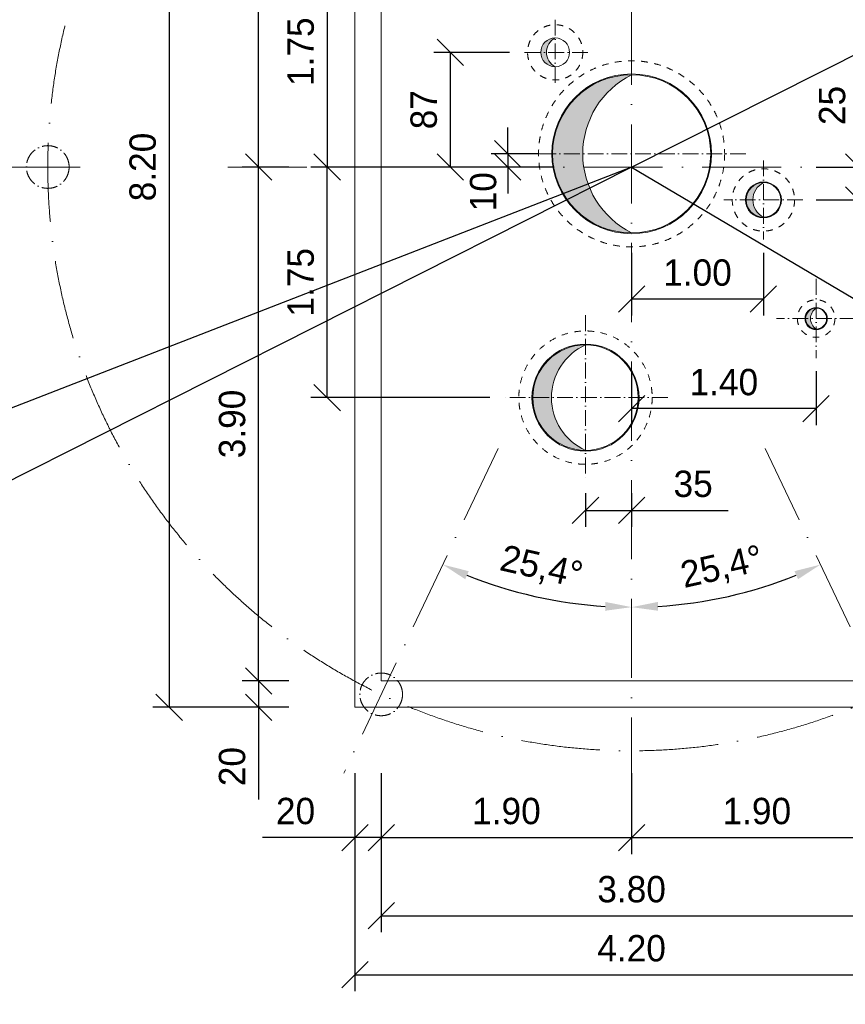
# Model space of a CAD drawing. Header units: millimetres. Extents: x -3395 to 5934498, y -177084 to 63013.
# Tile 31 of 121: x 185495 to 191760, y -90204 to -82733. Entities that reach past the tile are written whole.
import ezdxf

# ---------------------------------------------------------------- set-up
doc = ezdxf.new("R2010")
doc.units = ezdxf.units.MM
doc.linetypes.add('ACAD_ISO10W100', pattern=[18, 12, -3, 0, -3])
doc.linetypes.add('JIS_02_1.0', pattern=[2, 1, -1])
doc.layers.add('Bemaßung', color=7, linetype='Continuous', lineweight=9)
doc.dimstyles.new('DIN', dxfattribs={"dimtxt": 2.5, "dimasz": 2.5, "dimexe": 1.25, "dimexo": 0.625, "dimtad": 1, "dimtih": 1, "dimdec": 4, "dimdsep": 46, "dimlunit": 6, "dimtxsty": 'Standard', "dimcen": 2.5, "dimadec": 0, "dimazin": 0, "dimtfac": 1, "dimtdec": 4, "dimtmove": 0, "dimatfit": 3, "dimfxl": 0, "dimtvp": 1, "dimtolj": 1, "dimtzin": 0, "dimarcsym": 0})

# ---------------------------------------------------------------- blocks, each defined once
blk = doc.blocks.new('*D201')
at = {"layer": 'Bemaßung', "color": 0, "lineweight": -2, "transparency": 16777216}
for p, q in [((190138.4, -83850.8), (195430, -86982.9)), ((198141.5, -88587.9), (196634.8, -87696.1))]:
    blk.add_line(p, q, dxfattribs=at)
at = {"layer": 'Bemaßung', "color": 0, "transparency": 16777216}
blk.add_solid([(198158.5, -88559.2), (198124.5, -88616.6), (198313.6, -88689.8)], dxfattribs=at)
at = {"layer": 'DEFPOINTS', "color": 0, "transparency": 16777216}
for p in [(190138.4, -83850.8), (198313.6, -88689.8)]:
    blk.add_point(p, dxfattribs=at)
at = {"layer": 'Bemaßung', "color": 0, "transparency": 16777216, "insert": (196032.4, -87339.5), "char_height": 200, "attachment_point": 5, "rotation": 329.37815}
blk.add_mtext('\\A1;R=9,50m', dxfattribs=at)
blk = doc.blocks.new('_Oblique')
at = {"color": 0, "linetype": 'ByBlock', "lineweight": -2}
blk.add_line((-0.5, -0.5), (0.5, 0.5), dxfattribs=at)
blk = doc.blocks.new('*D202')
at = {"layer": 'Bemaßung', "color": 0, "lineweight": -2, "transparency": 16777216}
for p, q in [((193915.7, -81946.9), (193568.2, -82122)), ((190138.4, -83850.8), (192288.3, -82767.2))]:
    blk.add_line(p, q, dxfattribs=at)
at = {"layer": 'Bemaßung', "color": 0, "transparency": 16777216}
blk.add_solid([(193900.7, -81917.1), (193930.7, -81976.6), (194094.3, -81856.9)], dxfattribs=at)
at = {"layer": 'DEFPOINTS', "color": 0, "transparency": 16777216}
for p in [(194094.3, -81856.9), (190138.4, -83850.8)]:
    blk.add_point(p, dxfattribs=at)
at = {"layer": 'Bemaßung', "color": 0, "transparency": 16777216, "insert": (192928.3, -82444.6), "char_height": 200, "attachment_point": 5, "rotation": 26.74996}
blk.add_mtext('\\A1;R=4,43m', dxfattribs=at)
blk = doc.blocks.new('*D203')
at = {"layer": 'Bemaßung', "color": 0, "lineweight": -2, "transparency": 16777216}
for p, q in [((190138.4, -83850.8), (179471.8, -87995.1)), ((176413, -89183.5), (177825, -88634.9))]:
    blk.add_line(p, q, dxfattribs=at)
at = {"layer": 'Bemaßung', "color": 0, "transparency": 16777216}
blk.add_solid([(176400.9, -89152.5), (176425.1, -89214.6), (176226.6, -89256)], dxfattribs=at)
at = {"layer": 'DEFPOINTS', "color": 0, "transparency": 16777216}
for p in [(190138.4, -83850.8), (176226.6, -89256)]:
    blk.add_point(p, dxfattribs=at)
at = {"layer": 'Bemaßung', "color": 0, "transparency": 16777216, "insert": (178648.4, -88315), "char_height": 200, "attachment_point": 5, "rotation": 21.23267}
blk.add_mtext('\\A1;R=14,92 m', dxfattribs=at)
blk = doc.blocks.new('*D204')
at = {"layer": 'Bemaßung', "color": 0, "lineweight": -2, "transparency": 16777216}
for p, q in [((190138.4, -83850.8), (178887.6, -89528.4)), ((176635.3, -90664.9), (177310.4, -90324.3))]:
    blk.add_line(p, q, dxfattribs=at)
at = {"layer": 'Bemaßung', "color": 0, "transparency": 16777216}
blk.add_solid([(176620.3, -90635.2), (176650.4, -90694.7), (176456.8, -90755)], dxfattribs=at)
at = {"layer": 'DEFPOINTS', "color": 0, "transparency": 16777216}
for p in [(190138.4, -83850.8), (176456.8, -90755)]:
    blk.add_point(p, dxfattribs=at)
at = {"layer": 'Bemaßung', "color": 0, "transparency": 16777216, "insert": (178099, -89926.3), "char_height": 200, "attachment_point": 5, "rotation": 26.77714}
blk.add_mtext('\\A1;R=15,32 m', dxfattribs=at)
blk = doc.blocks.new('*D205')
at = {"layer": 'Bemaßung', "color": 0, "lineweight": -2, "transparency": 16777216}
blk.add_arc((190138.4, -83850.8), 8647.1, 91.32523, 103.67477, dxfattribs=at)
at = {"layer": 'Bemaßung', "color": 0, "transparency": 16777216}
for points in [[(189938.1, -75172.6), (189938.8, -75239.3), (190138.4, -75203.6)], [(188102.4, -75481.1), (188085.9, -75416.5), (187900.4, -75498.3)]]:
    blk.add_solid(points, dxfattribs=at)
at = {"layer": 'DEFPOINTS', "color": 0, "transparency": 16777216}
for p in [(190138.4, -66975.8), (187385.9, -73578.1), (189384.8, -75236.6), (188101.1, -76247.3), (190138.4, -100725.8)]:
    blk.add_point(p, dxfattribs=at)
at = {"layer": 'Bemaßung', "color": 0, "transparency": 16777216, "insert": (188983.6, -75079.3), "char_height": 200, "attachment_point": 5, "rotation": 7.5}
blk.add_mtext('\\A1;15°', dxfattribs=at)
blk = doc.blocks.new('*D206')
at = {"layer": 'Bemaßung', "color": 0, "lineweight": -2, "transparency": 16777216}
blk.add_arc((190138.4, -83850.8), 8647.1, 76.32523, 88.67477, dxfattribs=at)
at = {"layer": 'Bemaßung', "color": 0, "transparency": 16777216}
for points in [[(190338, -75239.3), (190338.8, -75172.6), (190138.4, -75203.6)], [(192191, -75416.5), (192174.4, -75481.1), (192376.5, -75498.3)]]:
    blk.add_solid(points, dxfattribs=at)
at = {"layer": 'DEFPOINTS', "color": 0, "transparency": 16777216}
for p in [(190138.4, -66975.8), (192891, -73578.1), (191640, -75335), (192175.8, -76247.3), (190138.4, -100725.8)]:
    blk.add_point(p, dxfattribs=at)
at = {"layer": 'Bemaßung', "color": 0, "transparency": 16777216, "insert": (191293.2, -75079.3), "char_height": 200, "attachment_point": 5, "rotation": 352.5}
blk.add_mtext('\\A1;15°', dxfattribs=at)
blk = doc.blocks.new('*D208')
at = {"layer": 'Bemaßung', "color": 0, "lineweight": -2, "transparency": 16777216}
blk.add_arc((190138.4, -83850.8), 5375.6, 92.1318, 113.2682, dxfattribs=at)
at = {"layer": 'Bemaßung', "color": 0, "transparency": 16777216}
for points in [[(189937.8, -78445.5), (189939.1, -78512.2), (190138.4, -78475.2)], [(188028.6, -78942.7), (188001.1, -78882), (187832.6, -78994.8)]]:
    blk.add_solid(points, dxfattribs=at)
at = {"layer": 'DEFPOINTS', "color": 0, "transparency": 16777216}
for p in [(190138.4, -66975.8), (189347, -78533.7), (187751.4, -78823.7), (189124.7, -81715.8), (190138.4, -100725.8)]:
    blk.add_point(p, dxfattribs=at)
at = {"layer": 'Bemaßung', "color": 0, "transparency": 16777216, "insert": (188909, -78395.3), "char_height": 200, "attachment_point": 5, "rotation": 12.7}
blk.add_mtext('\\A1;25,4°', dxfattribs=at)
blk = doc.blocks.new('*D199')
at = {"layer": 'Bemaßung', "color": 0, "lineweight": -2, "transparency": 16777216}
blk.add_arc((190138.4, -83855.9), 5380.8, 66.72977, 87.87023, dxfattribs=at)
at = {"layer": 'Bemaßung', "color": 0, "transparency": 16777216}
for points in [[(190337.8, -78512.2), (190339, -78445.5), (190138.4, -78475.2)], [(192277.9, -78882.5), (192250.5, -78943.2), (192446.4, -78995.3)]]:
    blk.add_solid(points, dxfattribs=at)
at = {"layer": 'DEFPOINTS', "color": 0, "transparency": 16777216}
for p in [(190138.4, -66980.9), (191705.6, -78708.4), (192525.5, -78828.8), (191152.2, -81721), (190138.4, -100730.9)]:
    blk.add_point(p, dxfattribs=at)
at = {"layer": 'Bemaßung', "color": 0, "transparency": 16777216, "insert": (191369, -78395.4), "char_height": 200, "attachment_point": 5, "rotation": 347.3}
blk.add_mtext('\\A1;25,4°', dxfattribs=at)
blk = doc.blocks.new('*D209')
at = {"layer": 'Bemaßung', "color": 0, "lineweight": -2, "transparency": 16777216}
blk.add_arc((190138.4, -83850.8), 3339.8, 248.03156, 266.56844, dxfattribs=at)
at = {"layer": 'Bemaßung', "color": 0, "transparency": 16777216}
for points in [[(188875.6, -86978.7), (188902.4, -86917.6), (188705.9, -86867.8)], [(189939.5, -87151.3), (189937.5, -87218), (190138.4, -87190.6)]]:
    blk.add_solid(points, dxfattribs=at)
at = {"layer": 'DEFPOINTS', "color": 0, "transparency": 16777216}
for p in [(190138.4, -66975.8), (189124.7, -85985.8), (189165.7, -87045.8), (187751.4, -88877.9), (190138.4, -100725.8)]:
    blk.add_point(p, dxfattribs=at)
at = {"layer": 'Bemaßung', "color": 0, "transparency": 16777216, "insert": (189451.8, -86897.6), "char_height": 200, "attachment_point": 5, "rotation": 347.3}
blk.add_mtext('\\A1;25,4°', dxfattribs=at)
blk = doc.blocks.new('*D210')
at = {"layer": 'Bemaßung', "color": 0, "lineweight": -2, "transparency": 16777216}
blk.add_arc((190138.4, -83850.8), 3339.8, 273.43156, 291.96844, dxfattribs=at)
at = {"layer": 'Bemaßung', "color": 0, "transparency": 16777216}
for points in [[(191374.5, -86917.6), (191401.2, -86978.7), (191571, -86867.8)], [(190339.3, -87218), (190337.3, -87151.3), (190138.4, -87190.6)]]:
    blk.add_solid(points, dxfattribs=at)
at = {"layer": 'DEFPOINTS', "color": 0, "transparency": 16777216}
for p in [(190138.4, -66975.8), (191152.2, -85985.8), (190630.2, -87154.2), (192525.5, -88877.9), (190138.4, -100725.8)]:
    blk.add_point(p, dxfattribs=at)
at = {"layer": 'Bemaßung', "color": 0, "transparency": 16777216, "insert": (190825, -86897.6), "char_height": 200, "attachment_point": 5, "rotation": 12.7}
blk.add_mtext('\\A1;25,4°', dxfattribs=at)
blk = doc.blocks.new('*D234')
at = {"layer": 'Bemaßung', "color": 0, "lineweight": -2, "transparency": 16777216}
for p, q in [((187538.4, -83850.8), (187182.8, -83850.8)), ((187307.8, -87750.8), (187307.8, -83850.8)), ((187538.4, -87750.8), (187182.8, -87750.8))]:
    blk.add_line(p, q, dxfattribs=at)
at = {"layer": 'DEFPOINTS', "color": 0, "transparency": 16777216}
for p in [(187307.8, -83850.8), (188038.4, -83850.8), (188038.4, -87750.8)]:
    blk.add_point(p, dxfattribs=at)
at = {"layer": 'Bemaßung', "color": 0, "lineweight": -2, "transparency": 16777216, "xscale": 200, "yscale": 200, "zscale": 200}
for p, rotation in [((187307.8, -83850.8), 90), ((187307.8, -87750.8), 270)]:
    blk.add_blockref('_Oblique', p, dxfattribs=dict(at, rotation=rotation))
at = {"layer": 'Bemaßung', "color": 0, "transparency": 16777216, "insert": (187107.8, -85800.8), "char_height": 200, "attachment_point": 5, "rotation": 90}
blk.add_mtext('\\A1;3.90', dxfattribs=at)
blk = doc.blocks.new('*D235')
at = {"layer": 'Bemaßung', "color": 0, "lineweight": -2, "transparency": 16777216}
for p, q in [((187538.4, -79950.8), (187182.8, -79950.8)), ((187307.8, -83850.8), (187307.8, -79950.8)), ((187538.4, -83850.8), (187182.8, -83850.8))]:
    blk.add_line(p, q, dxfattribs=at)
at = {"layer": 'DEFPOINTS', "color": 0, "transparency": 16777216}
for p in [(187307.8, -79950.8), (188038.4, -79950.8), (188038.4, -83850.8)]:
    blk.add_point(p, dxfattribs=at)
at = {"layer": 'Bemaßung', "color": 0, "lineweight": -2, "transparency": 16777216, "xscale": 200, "yscale": 200, "zscale": 200}
for p, rotation in [((187307.8, -79950.8), 90), ((187307.8, -83850.8), 270)]:
    blk.add_blockref('_Oblique', p, dxfattribs=dict(at, rotation=rotation))
at = {"layer": 'Bemaßung', "color": 0, "transparency": 16777216, "insert": (187107.8, -81900.8), "char_height": 200, "attachment_point": 5, "rotation": 90}
blk.add_mtext('\\A1;3.90', dxfattribs=at)
blk = doc.blocks.new('*D236')
at = {"layer": 'Bemaßung', "color": 0, "lineweight": -2, "transparency": 16777216}
for p, q in [((187538.4, -87750.8), (187182.8, -87750.8)), ((187307.8, -87750.8), (187307.8, -87950.8)), ((187538.4, -87950.8), (187182.8, -87950.8)), ((187307.8, -87950.8), (187307.8, -88650.8))]:
    blk.add_line(p, q, dxfattribs=at)
at = {"layer": 'DEFPOINTS', "color": 0, "transparency": 16777216}
for p in [(187307.8, -87750.8), (188038.4, -87750.8), (188038.4, -87950.8)]:
    blk.add_point(p, dxfattribs=at)
at = {"layer": 'Bemaßung', "color": 0, "lineweight": -2, "transparency": 16777216, "xscale": 200, "yscale": 200, "zscale": 200}
for p, rotation in [((187307.8, -87750.8), 90), ((187307.8, -87950.8), 270)]:
    blk.add_blockref('_Oblique', p, dxfattribs=dict(at, rotation=rotation))
at = {"layer": 'Bemaßung', "color": 0, "transparency": 16777216, "insert": (187107.8, -88400.8), "char_height": 200, "attachment_point": 5, "rotation": 90}
blk.add_mtext('\\A1;20', dxfattribs=at)
blk = doc.blocks.new('*D238')
at = {"layer": 'Bemaßung', "color": 0, "lineweight": -2, "transparency": 16777216}
for p, q in [((187538.4, -79750.8), (186504.4, -79750.8)), ((186629.4, -79750.8), (186629.4, -87950.8)), ((187538.4, -87950.8), (186504.4, -87950.8))]:
    blk.add_line(p, q, dxfattribs=at)
at = {"layer": 'DEFPOINTS', "color": 0, "transparency": 16777216}
for p in [(188038.4, -79750.8), (186629.4, -87950.8), (188038.4, -87950.8)]:
    blk.add_point(p, dxfattribs=at)
at = {"layer": 'Bemaßung', "color": 0, "lineweight": -2, "transparency": 16777216, "xscale": 200, "yscale": 200, "zscale": 200}
for p, rotation in [((186629.4, -79750.8), 90), ((186629.4, -87950.8), 270)]:
    blk.add_blockref('_Oblique', p, dxfattribs=dict(at, rotation=rotation))
at = {"layer": 'Bemaßung', "color": 0, "transparency": 16777216, "insert": (186429.4, -83850.8), "char_height": 200, "attachment_point": 5, "rotation": 90}
blk.add_mtext('\\A1;8.20', dxfattribs=at)
blk = doc.blocks.new('*D239')
at = {"layer": 'Bemaßung', "color": 0, "lineweight": -2, "transparency": 16777216}
for p, q in [((188038.4, -88450.8), (188038.4, -90105)), ((192238.4, -88450.8), (192238.4, -90105)), ((188038.4, -89980), (192238.4, -89980))]:
    blk.add_line(p, q, dxfattribs=at)
at = {"layer": 'DEFPOINTS', "color": 0, "transparency": 16777216}
for p in [(188038.4, -87950.8), (192238.4, -87950.8), (192238.4, -89980)]:
    blk.add_point(p, dxfattribs=at)
at = {"layer": 'Bemaßung', "color": 0, "lineweight": -2, "transparency": 16777216, "xscale": 200, "yscale": 200, "zscale": 200, "rotation": 180}
blk.add_blockref('_Oblique', (188038.4, -89980), dxfattribs=at)
at = {"layer": 'Bemaßung', "color": 0, "lineweight": -2, "transparency": 16777216, "xscale": 200, "yscale": 200, "zscale": 200}
blk.add_blockref('_Oblique', (192238.4, -89980), dxfattribs=at)
at = {"layer": 'Bemaßung', "color": 0, "transparency": 16777216, "insert": (190138.4, -89780), "char_height": 200, "attachment_point": 5}
blk.add_mtext('\\A1;4.20', dxfattribs=at)
blk = doc.blocks.new('*D240')
at = {"layer": 'Bemaßung', "color": 0, "lineweight": -2, "transparency": 16777216}
for p, q in [((188238.4, -88450.8), (188238.4, -89656.9)), ((192038.4, -88450.8), (192038.4, -89656.9)), ((188238.4, -89531.9), (192038.4, -89531.9))]:
    blk.add_line(p, q, dxfattribs=at)
at = {"layer": 'DEFPOINTS', "color": 0, "transparency": 16777216}
for p in [(188238.4, -87950.8), (192038.4, -87950.8), (192038.4, -89531.9)]:
    blk.add_point(p, dxfattribs=at)
at = {"layer": 'Bemaßung', "color": 0, "lineweight": -2, "transparency": 16777216, "xscale": 200, "yscale": 200, "zscale": 200, "rotation": 180}
blk.add_blockref('_Oblique', (188238.4, -89531.9), dxfattribs=at)
at = {"layer": 'Bemaßung', "color": 0, "lineweight": -2, "transparency": 16777216, "xscale": 200, "yscale": 200, "zscale": 200}
blk.add_blockref('_Oblique', (192038.4, -89531.9), dxfattribs=at)
at = {"layer": 'Bemaßung', "color": 0, "transparency": 16777216, "insert": (190138.4, -89331.9), "char_height": 200, "attachment_point": 5}
blk.add_mtext('\\A1;3.80', dxfattribs=at)
blk = doc.blocks.new('*D241')
at = {"layer": 'Bemaßung', "color": 0, "lineweight": -2, "transparency": 16777216}
for p, q in [((188038.4, -88450.8), (188038.4, -89063.9)), ((188238.4, -88450.8), (188238.4, -89063.9)), ((188038.4, -88938.9), (187338.4, -88938.9)), ((188238.4, -88938.9), (188038.4, -88938.9))]:
    blk.add_line(p, q, dxfattribs=at)
at = {"layer": 'DEFPOINTS', "color": 0, "transparency": 16777216}
for p in [(188038.4, -87950.8), (188238.4, -87950.8), (188238.4, -88938.9)]:
    blk.add_point(p, dxfattribs=at)
at = {"layer": 'Bemaßung', "color": 0, "lineweight": -2, "transparency": 16777216, "xscale": 200, "yscale": 200, "zscale": 200, "rotation": 180}
blk.add_blockref('_Oblique', (188038.4, -88938.9), dxfattribs=at)
at = {"layer": 'Bemaßung', "color": 0, "lineweight": -2, "transparency": 16777216, "xscale": 200, "yscale": 200, "zscale": 200}
blk.add_blockref('_Oblique', (188238.4, -88938.9), dxfattribs=at)
at = {"layer": 'Bemaßung', "color": 0, "transparency": 16777216, "insert": (187588.4, -88738.9), "char_height": 200, "attachment_point": 5}
blk.add_mtext('\\A1;20', dxfattribs=at)
blk = doc.blocks.new('*D243')
at = {"layer": 'Bemaßung', "color": 0, "lineweight": -2, "transparency": 16777216}
blk.add_arc((190138.4, -83850.8), 11436.7, 150, 180, dxfattribs=at)
at = {"layer": 'DEFPOINTS', "color": 0, "transparency": 16777216}
for p in [(176780, -76138.3), (180875.4, -78502.8), (179391.4, -79939.2), (172256.6, -83850.8), (204109.7, -83850.8)]:
    blk.add_point(p, dxfattribs=at)
at = {"layer": 'Bemaßung', "color": 0, "lineweight": -2, "transparency": 16777216, "xscale": 100, "yscale": 100, "zscale": 100}
for p, rotation in [((180233.9, -78132.4), 60.00000000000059), ((178701.7, -83850.8), 270)]:
    blk.add_blockref('_Oblique', p, dxfattribs=dict(at, rotation=rotation))
at = {"layer": 'Bemaßung', "color": 0, "transparency": 16777216, "insert": (178880.9, -80851.9), "char_height": 200, "attachment_point": 5, "rotation": 75.08352}
blk.add_mtext('\\A1;30°', dxfattribs=at)
blk = doc.blocks.new('*D290')
at = {"layer": 'Bemaßung', "color": 0, "lineweight": -2, "transparency": 16777216}
blk.add_arc((189848.6, -83860.9), 11436.7, 360, 30, dxfattribs=at)
at = {"layer": 'DEFPOINTS', "color": 0, "transparency": 16777216}
for p in [(203207, -76148.4), (199111.6, -78512.9), (200595.6, -79949.3), (175877.4, -83860.9), (207730.5, -83860.9)]:
    blk.add_point(p, dxfattribs=at)
at = {"layer": 'Bemaßung', "color": 0, "lineweight": -2, "transparency": 16777216, "xscale": 100, "yscale": 100, "zscale": 100}
for p, rotation in [((199753.1, -78142.6), 119.9999999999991), ((201285.3, -83860.9), 269.9999999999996)]:
    blk.add_blockref('_Oblique', p, dxfattribs=dict(at, rotation=rotation))
at = {"layer": 'Bemaßung', "color": 0, "transparency": 16777216, "insert": (201145.7, -80862), "char_height": 200, "attachment_point": 5, "rotation": 284.86651}
blk.add_mtext('\\A1;30°', dxfattribs=at)
blk = doc.blocks.new('*D299')
at = {"layer": 'Bemaßung', "color": 0, "lineweight": -2, "transparency": 16777216}
for p, q in [((188238.4, -88450.8), (188238.4, -89063.9)), ((190138.4, -88450.8), (190138.4, -89063.9)), ((188238.4, -88938.9), (190138.4, -88938.9))]:
    blk.add_line(p, q, dxfattribs=at)
at = {"layer": 'DEFPOINTS', "color": 0, "transparency": 16777216}
for p in [(188238.4, -87950.8), (190138.4, -87950.8), (190138.4, -88938.9)]:
    blk.add_point(p, dxfattribs=at)
at = {"layer": 'Bemaßung', "color": 0, "lineweight": -2, "transparency": 16777216, "xscale": 200, "yscale": 200, "zscale": 200, "rotation": 180}
blk.add_blockref('_Oblique', (188238.4, -88938.9), dxfattribs=at)
at = {"layer": 'Bemaßung', "color": 0, "lineweight": -2, "transparency": 16777216, "xscale": 200, "yscale": 200, "zscale": 200}
blk.add_blockref('_Oblique', (190138.4, -88938.9), dxfattribs=at)
at = {"layer": 'Bemaßung', "color": 0, "transparency": 16777216, "insert": (189188.4, -88738.9), "char_height": 200, "attachment_point": 5}
blk.add_mtext('\\A1;1.90', dxfattribs=at)
blk = doc.blocks.new('*D300')
at = {"layer": 'Bemaßung', "color": 0, "lineweight": -2, "transparency": 16777216}
for p, q in [((190138.4, -88450.8), (190138.4, -89063.9)), ((192038.4, -88450.8), (192038.4, -89063.9)), ((190138.4, -88938.9), (192038.4, -88938.9))]:
    blk.add_line(p, q, dxfattribs=at)
at = {"layer": 'DEFPOINTS', "color": 0, "transparency": 16777216}
for p in [(190138.4, -87950.8), (192038.4, -87950.8), (192038.4, -88938.9)]:
    blk.add_point(p, dxfattribs=at)
at = {"layer": 'Bemaßung', "color": 0, "lineweight": -2, "transparency": 16777216, "xscale": 200, "yscale": 200, "zscale": 200, "rotation": 180}
blk.add_blockref('_Oblique', (190138.4, -88938.9), dxfattribs=at)
at = {"layer": 'Bemaßung', "color": 0, "lineweight": -2, "transparency": 16777216, "xscale": 200, "yscale": 200, "zscale": 200}
blk.add_blockref('_Oblique', (192038.4, -88938.9), dxfattribs=at)
at = {"layer": 'Bemaßung', "color": 0, "transparency": 16777216, "insert": (191088.4, -88738.9), "char_height": 200, "attachment_point": 5}
blk.add_mtext('\\A1;1.90', dxfattribs=at)
blk = doc.blocks.new('*D758')
at = {"layer": 'Bemaßung', "color": 0, "lineweight": -2, "transparency": 16777216}
for p, q in [((189788.4, -86326.3), (189788.4, -86581.1)), ((190138.4, -86326.3), (190138.4, -86581.1)), ((189788.4, -86456.1), (190138.4, -86456.1)), ((190138.4, -86456.1), (190871.8, -86456.1))]:
    blk.add_line(p, q, dxfattribs=at)
at = {"layer": 'DEFPOINTS', "color": 0, "transparency": 16777216}
for p in [(189788.4, -86226.3), (190138.4, -86226.3), (190138.4, -86456.1)]:
    blk.add_point(p, dxfattribs=at)
at = {"layer": 'Bemaßung', "color": 0, "lineweight": -2, "transparency": 16777216, "xscale": 200, "yscale": 200, "zscale": 200, "rotation": 180}
blk.add_blockref('_Oblique', (189788.4, -86456.1), dxfattribs=at)
at = {"layer": 'Bemaßung', "color": 0, "lineweight": -2, "transparency": 16777216, "xscale": 200, "yscale": 200, "zscale": 200}
blk.add_blockref('_Oblique', (190138.4, -86456.1), dxfattribs=at)
at = {"layer": 'Bemaßung', "color": 0, "transparency": 16777216, "insert": (190605.1, -86256.1), "char_height": 200, "attachment_point": 5}
blk.add_mtext('\\A1;35', dxfattribs=at)
blk = doc.blocks.new('*D759')
at = {"layer": 'Bemaßung', "color": 0, "lineweight": -2, "transparency": 16777216}
for p, q in [((190138.4, -84501), (190138.4, -84978.1)), ((191138.4, -84501), (191138.4, -84978.1)), ((191138.4, -84853.1), (190138.4, -84853.1))]:
    blk.add_line(p, q, dxfattribs=at)
at = {"layer": 'DEFPOINTS', "color": 0, "transparency": 16777216}
for p in [(190138.4, -84401), (191138.4, -84401), (190138.4, -84853.1)]:
    blk.add_point(p, dxfattribs=at)
at = {"layer": 'Bemaßung', "color": 0, "lineweight": -2, "transparency": 16777216, "xscale": 200, "yscale": 200, "zscale": 200, "rotation": 180}
blk.add_blockref('_Oblique', (190138.4, -84853.1), dxfattribs=at)
at = {"layer": 'Bemaßung', "color": 0, "lineweight": -2, "transparency": 16777216, "xscale": 200, "yscale": 200, "zscale": 200}
blk.add_blockref('_Oblique', (191138.4, -84853.1), dxfattribs=at)
at = {"layer": 'Bemaßung', "color": 0, "transparency": 16777216, "insert": (190638.4, -84653.1), "char_height": 200, "attachment_point": 5}
blk.add_mtext('\\A1;1.00', dxfattribs=at)
blk = doc.blocks.new('*D760')
at = {"layer": 'Bemaßung', "color": 0, "lineweight": -2, "transparency": 16777216}
for p, q in [((190138.4, -85401), (190138.4, -85809.2)), ((191538.4, -85401), (191538.4, -85809.2)), ((191538.4, -85684.2), (190138.4, -85684.2))]:
    blk.add_line(p, q, dxfattribs=at)
at = {"layer": 'DEFPOINTS', "color": 0, "transparency": 16777216}
for p in [(190138.4, -85301), (191538.4, -85301), (190138.4, -85684.2)]:
    blk.add_point(p, dxfattribs=at)
at = {"layer": 'Bemaßung', "color": 0, "lineweight": -2, "transparency": 16777216, "xscale": 200, "yscale": 200, "zscale": 200, "rotation": 180}
blk.add_blockref('_Oblique', (190138.4, -85684.2), dxfattribs=at)
at = {"layer": 'Bemaßung', "color": 0, "lineweight": -2, "transparency": 16777216, "xscale": 200, "yscale": 200, "zscale": 200}
blk.add_blockref('_Oblique', (191538.4, -85684.2), dxfattribs=at)
at = {"layer": 'Bemaßung', "color": 0, "transparency": 16777216, "insert": (190838.4, -85484.2), "char_height": 200, "attachment_point": 5}
blk.add_mtext('\\A1;1.40', dxfattribs=at)
blk = doc.blocks.new('*D761')
at = {"layer": 'Bemaßung', "color": 0, "lineweight": -2, "transparency": 16777216}
for p, q in [((189198.8, -83750.8), (189198.8, -83550.8)), ((189438.4, -83750.8), (189073.8, -83750.8)), ((189198.8, -83750.8), (189198.8, -83850.8)), ((189551, -83850.8), (189073.8, -83850.8)), ((189198.8, -83850.8), (189198.8, -84050.8))]:
    blk.add_line(p, q, dxfattribs=at)
at = {"layer": 'DEFPOINTS', "color": 0, "transparency": 16777216}
for p in [(189538.4, -83750.8), (189198.8, -83850.8), (189651, -83850.8)]:
    blk.add_point(p, dxfattribs=at)
at = {"layer": 'Bemaßung', "color": 0, "lineweight": -2, "transparency": 16777216, "xscale": 200, "yscale": 200, "zscale": 200}
for p, rotation in [((189198.8, -83750.8), 270), ((189198.8, -83850.8), 90)]:
    blk.add_blockref('_Oblique', p, dxfattribs=dict(at, rotation=rotation))
at = {"layer": 'Bemaßung', "color": 0, "transparency": 16777216, "insert": (189012.6, -84038.6), "char_height": 200, "attachment_point": 5, "rotation": 90}
blk.add_mtext('\\A1;10', dxfattribs=at)
blk = doc.blocks.new('*D762')
at = {"layer": 'Bemaßung', "color": 0, "lineweight": -2, "transparency": 16777216}
for p, q in [((191860.6, -83850.8), (191860.6, -83117.5)), ((191538.6, -83850.8), (191985.6, -83850.8)), ((191860.6, -84100.8), (191860.6, -83850.8)), ((191538.6, -84100.8), (191985.6, -84100.8))]:
    blk.add_line(p, q, dxfattribs=at)
at = {"layer": 'DEFPOINTS', "color": 0, "transparency": 16777216}
for p in [(191438.6, -83850.8), (191860.6, -83850.8), (191438.6, -84100.8)]:
    blk.add_point(p, dxfattribs=at)
at = {"layer": 'Bemaßung', "color": 0, "lineweight": -2, "transparency": 16777216, "xscale": 200, "yscale": 200, "zscale": 200}
for p, rotation in [((191860.6, -83850.8), 90), ((191860.6, -84100.8), 270)]:
    blk.add_blockref('_Oblique', p, dxfattribs=dict(at, rotation=rotation))
at = {"layer": 'Bemaßung', "color": 0, "transparency": 16777216, "insert": (191660.6, -83384.1), "char_height": 200, "attachment_point": 5, "rotation": 90}
blk.add_mtext('\\A1;25', dxfattribs=at)
blk = doc.blocks.new('*D763')
at = {"layer": 'Bemaßung', "color": 0, "lineweight": -2, "transparency": 16777216}
for p, q in [((189210.6, -82980.8), (188636.9, -82980.8)), ((188761.9, -82980.8), (188761.9, -83850.8)), ((189198.8, -83850.8), (188636.9, -83850.8))]:
    blk.add_line(p, q, dxfattribs=at)
at = {"layer": 'DEFPOINTS', "color": 0, "transparency": 16777216}
for p in [(189310.6, -82980.8), (188761.9, -83850.8), (189298.8, -83850.8)]:
    blk.add_point(p, dxfattribs=at)
at = {"layer": 'Bemaßung', "color": 0, "lineweight": -2, "transparency": 16777216, "xscale": 200, "yscale": 200, "zscale": 200}
for p, rotation in [((188761.9, -82980.8), 90), ((188761.9, -83850.8), 270)]:
    blk.add_blockref('_Oblique', p, dxfattribs=dict(at, rotation=rotation))
at = {"layer": 'Bemaßung', "color": 0, "transparency": 16777216, "insert": (188561.9, -83415.8), "char_height": 200, "attachment_point": 5, "rotation": 90}
blk.add_mtext('\\A1;87', dxfattribs=at)
blk = doc.blocks.new('*D765')
at = {"layer": 'Bemaßung', "color": 0, "lineweight": -2, "transparency": 16777216}
for p, q in [((189062.9, -82100.8), (187703.4, -82100.8)), ((187828.4, -82100.8), (187828.4, -83850.8)), ((189549.9, -83850.8), (187703.4, -83850.8))]:
    blk.add_line(p, q, dxfattribs=at)
at = {"layer": 'DEFPOINTS', "color": 0, "transparency": 16777216}
for p in [(189162.9, -82100.8), (187828.4, -83850.8), (189649.9, -83850.8)]:
    blk.add_point(p, dxfattribs=at)
at = {"layer": 'Bemaßung', "color": 0, "lineweight": -2, "transparency": 16777216, "xscale": 200, "yscale": 200, "zscale": 200}
for p, rotation in [((187828.4, -82100.8), 90), ((187828.4, -83850.8), 270)]:
    blk.add_blockref('_Oblique', p, dxfattribs=dict(at, rotation=rotation))
at = {"layer": 'Bemaßung', "color": 0, "transparency": 16777216, "insert": (187628.4, -82975.8), "char_height": 200, "attachment_point": 5, "rotation": 90}
blk.add_mtext('\\A1;1.75', dxfattribs=at)
blk = doc.blocks.new('*D766')
at = {"layer": 'Bemaßung', "color": 0, "lineweight": -2, "transparency": 16777216}
for p, q in [((189549.9, -83850.8), (187703.4, -83850.8)), ((187828.4, -85600.8), (187828.4, -83850.8)), ((189062.9, -85600.8), (187703.4, -85600.8))]:
    blk.add_line(p, q, dxfattribs=at)
at = {"layer": 'DEFPOINTS', "color": 0, "transparency": 16777216}
for p in [(187828.4, -83850.8), (189649.9, -83850.8), (189162.9, -85600.8)]:
    blk.add_point(p, dxfattribs=at)
at = {"layer": 'Bemaßung', "color": 0, "lineweight": -2, "transparency": 16777216, "xscale": 200, "yscale": 200, "zscale": 200}
for p, rotation in [((187828.4, -83850.8), 90), ((187828.4, -85600.8), 270)]:
    blk.add_blockref('_Oblique', p, dxfattribs=dict(at, rotation=rotation))
at = {"layer": 'Bemaßung', "color": 0, "transparency": 16777216, "insert": (187628.4, -84725.8), "char_height": 200, "attachment_point": 5, "rotation": 90}
blk.add_mtext('\\A1;1.75', dxfattribs=at)

msp = doc.modelspace()

# ---------------------------------------------------------------- hatches: boundary and pattern name
h = msp.add_hatch(color=256)
h.dxf.hatch_style = 1
h.paths.add_polyline_path([(189558.42775, -82871.24137, 0.4142135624), (189448.87775, -82980.79137, 0.4142135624), (189558.42775, -83090.34137, -0.6034491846)])
at = {"lineweight": 9, "ltscale": 10}
h = msp.add_hatch(color=256, dxfattribs=at)
h.dxf.hatch_style = 1
h.paths.add_polyline_path([(190138.42775, -83150.79137, 0.4142135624), (189538.42775, -83750.79137, 0.0418864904), (189546.81977, -83850.79137), (189775.27301, -83850.79137, -0.3248353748)])
h.paths.add_polyline_path([(189775.27301, -83850.79137), (189546.81977, -83850.79137, 0.3659773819), (190138.42775, -84350.79137, -0.2439581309)])
h = msp.add_hatch(color=0)
h.dxf.hatch_style = 1
h.paths.add_polyline_path([(191538.42775, -84921.14137, 0.4142135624), (191458.77775, -85000.79137), (191496.15188, -85000.79137, -0.2489391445)])
h.paths.add_polyline_path([(191496.15188, -85000.79137), (191458.77775, -85000.79137, 0.4142135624), (191538.42775, -85080.44137, -0.2489391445)])
h = msp.add_hatch(color=256, dxfattribs=at)
h.dxf.hatch_style = 1
h.paths.add_polyline_path([(189788.42775, -85200.79137, 0.4142135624), (189388.42775, -85600.79137, 0.4142135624), (189788.42775, -86000.79137, -0.6461612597)])
at = {"layer": 'Bemaßung'}
h = msp.add_hatch(color=256, dxfattribs=at)
h.dxf.hatch_style = 1
h.paths.add_polyline_path([(191138.42775, -83969.29137, 0.4142135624), (191006.92775, -84100.79137), (191058.18622, -84100.79137, -0.281008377)])
h.paths.add_polyline_path([(191058.18622, -84100.79137), (191006.92775, -84100.79137, 0.4142135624), (191138.42775, -84232.29137, -0.281008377)])

# ---------------------------------------------------------------- linework, layer by layer
at = {"linetype": 'ACAD_ISO10W100', "lineweight": 18, "ltscale": 50}
for p, q in [((190138.42775, -80827.008), (190138.42775, -88472.21973)), ((174554.08648, -83850.79137), (186006.29953, -83850.79137)), ((187073.54693, -83850.79137), (192720.86762, -83850.79137)), ((189124.6742, -85985.75137), (187954.18716, -88450.79137)), ((191152.1813, -85985.75137), (192322.66834, -88450.79137))]:
    msp.add_line(p, q, dxfattribs=at)
at = {"linetype": 'ACAD_ISO10W100', "lineweight": 18, "ltscale": 10}
for p, q in [((189558.42775, -82732.95807), (189558.42775, -83228.62466)), ((189806.26105, -82980.79137), (189310.59445, -82980.79137)), ((191005.5566, -83750.79137), (189271.2989, -83750.79137)), ((191138.42775, -83800.61826), (191138.42775, -84400.96447)), ((191438.60085, -84100.79137), (190838.25465, -84100.79137)), ((191538.42775, -84700.61826), (191538.42775, -85300.96447)), ((189788.42775, -84975.26316), (189788.42775, -86226.31957)), ((191838.60085, -85000.79137), (191238.25465, -85000.79137)), ((190413.95595, -85600.79137), (189162.89955, -85600.79137))]:
    msp.add_line(p, q, dxfattribs=at)
at = {"lineweight": 18, "ltscale": 10}
for points in [[(188038.42775, -87950.79137), (192238.42775, -87950.79137), (192238.42775, -79750.79137), (188038.42775, -79750.79137)], [(192038.42775, -79950.79137), (188238.42775, -79950.79137), (188238.42775, -87750.79137), (192038.42775, -87750.79137)]]:
    msp.add_lwpolyline(points, close=True, dxfattribs=at)
at = {"linetype": 'ACAD_ISO10W100', "lineweight": 18, "ltscale": 50}
for radius in [9500, 4430]:
    msp.add_circle((190138.42775, -83850.79137), radius, dxfattribs=at)
at = {"linetype": 'JIS_02_1.0', "lineweight": 18, "ltscale": 50}
for centre, radius in [((189558.42775, -82980.79137), 209.55), ((190138.42775, -83750.79137), 706), ((191138.42775, -84100.79137), 236.5), ((191538.42775, -85000.79137), 142.5), ((189788.42775, -85600.79137), 506)]:
    msp.add_circle(centre, radius, dxfattribs=at)
at = {"lineweight": 9, "ltscale": 10}
for centre, radius in [((189558.42775, -82980.79137), 109.55), ((190138.42775, -83750.79137), 606), ((190138.42775, -83750.79137), 600), ((191138.42775, -84100.79137), 136.5), ((191138.42775, -84100.79137), 131.5), ((191538.42775, -85000.79137), 84.15), ((191538.42775, -85000.79137), 79.65), ((189788.42775, -85600.79137), 406), ((189788.42775, -85600.79137), 400)]:
    msp.add_circle(centre, radius, dxfattribs=at)
at = {"linetype": 'ACAD_ISO10W100', "lineweight": 18, "ltscale": 10}
for centre in [(185708.42775, -83850.79137), (188238.24511, -87852.56671)]:
    msp.add_circle(centre, 161.95, dxfattribs=at)
at = {"lineweight": 18, "ltscale": 10}
for start, end in [(33.593264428, 180), (180, 321.451728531)]:
    msp.add_arc((190138.42775, -83850.79137), 15325, start, end, dxfattribs=at)
at = {"lineweight": 9, "ltscale": 10}
for centre, radius, start, end in [((189616.14368, -82980.79137), 123.82379, 117.782306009, 242.217693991), ((190438.73862, -83750.79137), 670.95947, 116.588794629, 243.411205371), ((191206.05823, -84100.79137), 147.87201, 117.216768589, 242.783231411), ((191592.32224, -85000.79137), 96.17036, 124.083911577, 235.916088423), ((189968.71576, -85600.79137), 438.75251, 114.262042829, 245.737957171)]:
    msp.add_arc(centre, radius, start, end, dxfattribs=at)

# ---------------------------------------------------------------- dimensions: what is measured, and where the dimension line sits
at = {"layer": 'Bemaßung'}
for base, line1, line2, override, picture, middle in [((189384.77954, -75236.55286), ((188101.08096, -76247.30964), (187385.86702, -73578.09486)), ((190138.42775, -66975.79137), (190138.42775, -100725.79137)), {"dimscale": 100, "dimtxt": 2, "dimasz": 2, "dimexo": 2, "dimgap": 1, "dimtih": 0, "dimsah": 1, "dimtmove": 2}, '*D205', (188983.6438, -75079.3364)), ((189346.95071, -78533.73635), ((189124.6742, -81715.83136), (187751.37028, -78823.66)), ((190138.42775, -66975.79137), (190138.42775, -100725.79137)), {"dimscale": 100, "dimtxt": 2, "dimasz": 2, "dimexo": 2, "dimgap": 1, "dimtih": 0, "dimsah": 1, "dimadec": 1, "dimazin": 0, "dimtol": 0, "dimlim": 0, "dimtm": 1e-09, "dimtmove": 2}, '*D208', (188908.98026, -78395.30262)), ((189165.66989, -87045.83053), ((189124.6742, -85985.75137), (187751.37028, -88877.92273)), ((190138.42775, -100725.79137), (190138.42775, -66975.79137)), {"dimscale": 100, "dimtxt": 2, "dimasz": 2, "dimexo": 2, "dimgap": 1, "dimtih": 0, "dimsah": 1, "dimadec": 1, "dimazin": 0, "dimtol": 0, "dimlim": 0, "dimtm": 1e-09, "dimtmove": 2}, '*D209', (189451.80988, -86897.55512)), ((191639.98846, -75335.0174), ((190138.42775, -66975.79137), (190138.42775, -100725.79137)), ((192175.77454, -76247.30964), (192890.98848, -73578.09486)), {"dimscale": 100, "dimtxt": 2, "dimasz": 2, "dimexo": 2, "dimgap": 1, "dimtih": 0, "dimsah": 1, "dimtmove": 2}, '*D206', (191293.2117, -75079.3364)), ((190630.16579, -87154.23303), ((191152.1813, -85985.75137), (192525.48522, -88877.92273)), ((190138.42775, -100725.79137), (190138.42775, -66975.79137)), {"dimscale": 100, "dimtxt": 2, "dimasz": 2, "dimexo": 2, "dimgap": 1, "dimtih": 0, "dimsah": 1, "dimadec": 1, "dimazin": 0, "dimtol": 0, "dimlim": 0, "dimtm": 1e-09, "dimtmove": 2}, '*D210', (190825.04562, -86897.55512)), ((191705.62444, -78708.43802), ((191152.1813, -81720.96128), (192525.48522, -78828.78993)), ((190138.42775, -66980.92129), (190138.42775, -100730.92129)), {"dimscale": 100, "dimtxt": 2, "dimasz": 2, "dimexo": 2, "dimgap": 1, "dimtih": 0, "dimsah": 1, "dimadec": 1, "dimazin": 0, "dimtol": 0, "dimlim": 0, "dimtm": 1e-09, "dimtmove": 2}, '*D199', (191369.00303, -78395.42813))]:
    dim = msp.add_angular_dim_2l(base=base, line1=line1, line2=line2, dimstyle='DIN', override=override, dxfattribs=at)
    dim.commit()
    dim.dimension.update_dxf_attribs({"geometry": picture, "text_midpoint": middle})
for base, line1, line2, picture, middle in [((179391.42634, -79939.20275), ((180875.39068, -78502.77442), (176779.9859, -76138.29137)), ((172256.55187, -83850.79137), (204109.67293, -83850.79137)), '*D243', (178880.90154, -80851.92755)), ((200595.60582, -79949.3236), ((199111.64148, -78512.89528), (203207.04626, -76148.41222)), ((207730.48029, -83860.91222), (175877.35923, -83860.91222)), '*D290', (201145.73362, -80862.04841))]:
    dim = msp.add_angular_dim_2l(base=base, line1=line1, line2=line2, dimstyle='DIN', override={"dimscale": 100, "dimtxt": 2, "dimasz": 1, "dimgap": 0.5, "dimtih": 0, "dimblk1": 'Oblique', "dimblk2": 'Oblique', "dimsah": 1, "dimtmove": 2}, dxfattribs=at)
    dim.commit()
    dim.dimension.update_dxf_attribs({"geometry": picture, "text_midpoint": middle, "dimtype": 162})
for base, p1, p2, angle, text, override, picture, middle in [((186629.43323, -87950.79137), (188038.42775, -79750.79137), (188038.42775, -87950.79137), 90, '8.20', {"dimscale": 100, "dimtxt": 2, "dimasz": 2, "dimexo": 5, "dimgap": 1, "dimtih": 0, "dimblk1": 'Oblique', "dimblk2": 'Oblique', "dimsah": 1, "dimtmove": 2}, '*D238', (186429.43323, -83850.79137)), ((187307.77539, -79950.79137), (188038.42775, -83850.79137), (188038.42775, -79950.79137), 90, '3.90', {"dimscale": 100, "dimtxt": 2, "dimasz": 2, "dimexo": 5, "dimgap": 1, "dimtih": 0, "dimblk1": 'Oblique', "dimblk2": 'Oblique', "dimsah": 1, "dimtmove": 2}, '*D235', (187107.77539, -81900.79137)), ((187828.41578, -83850.79137), (189162.89955, -82100.79137), (189649.92164, -83850.79137), 90, '1.75', {"dimscale": 100, "dimtxt": 2, "dimasz": 2, "dimexo": 1, "dimgap": 1, "dimtih": 0, "dimblk1": 'Oblique', "dimblk2": 'Oblique', "dimsah": 1, "dimtmove": 2}, '*D765', (187628.41578, -82975.79137)), ((188761.86049, -83850.79137), (189310.59445, -82980.79137), (189298.76639, -83850.79137), 90, '87', {"dimscale": 100, "dimtxt": 2, "dimasz": 2, "dimexo": 1, "dimgap": 1, "dimtih": 0, "dimblk1": 'Oblique', "dimblk2": 'Oblique', "dimsah": 1, "dimtmove": 2}, '*D763', (188561.86049, -83415.79137)), ((187307.77539, -83850.79137), (188038.42775, -87750.79137), (188038.42775, -83850.79137), 90, '3.90', {"dimscale": 100, "dimtxt": 2, "dimasz": 2, "dimexo": 5, "dimgap": 1, "dimtih": 0, "dimblk1": 'Oblique', "dimblk2": 'Oblique', "dimsah": 1, "dimtmove": 2}, '*D234', (187107.77539, -85800.79137)), ((187828.41578, -83850.79137), (189162.89955, -85600.79137), (189649.92164, -83850.79137), 270, '1.75', {"dimscale": 100, "dimtxt": 2, "dimasz": 2, "dimexo": 1, "dimgap": 1, "dimtih": 0, "dimblk1": 'Oblique', "dimblk2": 'Oblique', "dimsah": 1, "dimtmove": 2}, '*D766', (187628.41578, -84725.79137))]:
    dim = msp.add_linear_dim(base=base, p1=p1, p2=p2, angle=angle, text=text, dimstyle='DIN', override=override, dxfattribs=at)
    dim.commit()
    dim.dimension.update_dxf_attribs({"geometry": picture, "text_midpoint": middle})
for mpoint, text, picture, middle in [((194094.32579, -81856.85788), 'R=4,43m', '*D202', (192928.28132, -82444.59171)), ((176226.57523, -89255.97263), 'R=14,92 m', '*D203', (178648.41966, -88315.01181)), ((176456.79397, -90755.03079), 'R=15,32 m', '*D204', (178098.98169, -89926.32441)), ((198313.63197, -88689.80325), 'R=9,50m', '*D201', (196032.38905, -87339.50528))]:
    dim = msp.add_radius_dim(center=(190138.42775, -83850.79137), mpoint=mpoint, text=text, dimstyle='DIN', override={"dimscale": 100, "dimtxt": 2, "dimasz": 2, "dimexo": 2, "dimgap": 1, "dimtih": 0, "dimblk1": 'Oblique', "dimsah": 1, "dimtmove": 2}, dxfattribs=at)
    dim.commit()
    dim.dimension.update_dxf_attribs({"geometry": picture, "text_midpoint": middle, "dimtype": 164})
for base, p1, p2, text, override, picture, middle in [((191860.55468, -83850.79137), (191438.60085, -84100.79137), (191438.60085, -83850.79137), '25', {"dimscale": 100, "dimtxt": 2, "dimasz": 2, "dimexo": 1, "dimgap": 1, "dimtih": 0, "dimblk1": 'Oblique', "dimblk2": 'Oblique', "dimsah": 1}, '*D762', (191860.55468, -83384.1247)), ((189198.76639, -83850.79137), (189538.42775, -83750.79137), (189650.97238, -83850.79137), '10', {"dimscale": 100, "dimtxt": 2, "dimasz": 2, "dimexo": 1, "dimgap": 1, "dimtih": 0, "dimblk1": 'Oblique', "dimblk2": 'Oblique', "dimsah": 1, "dimtmove": 2}, '*D761', (189012.56434, -84038.62611)), ((187307.77539, -87750.79137), (188038.42775, -87950.79137), (188038.42775, -87750.79137), '20', {"dimscale": 100, "dimtxt": 2, "dimasz": 2, "dimexo": 5, "dimgap": 1, "dimtih": 0, "dimblk1": 'Oblique', "dimblk2": 'Oblique', "dimsah": 1}, '*D236', (187307.77539, -88400.79137))]:
    dim = msp.add_linear_dim(base=base, p1=p1, p2=p2, angle=90, text=text, dimstyle='DIN', override=override, dxfattribs=at)
    dim.commit()
    dim.dimension.update_dxf_attribs({"geometry": picture, "text_midpoint": middle, "dimtype": 160})
for base, p1, p2, text, override, picture, middle in [((190138.42775, -84853.07284), (191138.42775, -84400.96447), (190138.42775, -84400.96447), '1.00', {"dimscale": 100, "dimtxt": 2, "dimasz": 2, "dimexo": 1, "dimgap": 1, "dimtih": 0, "dimblk1": 'Oblique', "dimblk2": 'Oblique', "dimsah": 1}, '*D759', (190638.42775, -84853.07284)), ((188238.42775, -88938.86828), (188038.42775, -87950.79137), (188238.42775, -87950.79137), '20', {"dimscale": 100, "dimtxt": 2, "dimasz": 2, "dimexo": 5, "dimgap": 1, "dimtih": 0, "dimblk1": 'Oblique', "dimblk2": 'Oblique', "dimsah": 1}, '*D241', (187588.42775, -88938.86828))]:
    dim = msp.add_linear_dim(base=base, p1=p1, p2=p2, text=text, dimstyle='DIN', override=override, dxfattribs=at)
    dim.commit()
    dim.dimension.update_dxf_attribs({"geometry": picture, "text_midpoint": middle, "dimtype": 160})
for base, p1, p2, text, override, picture, middle in [((190138.42775, -85684.15609), (191538.42775, -85300.96447), (190138.42775, -85300.96447), '1.40', {"dimscale": 100, "dimtxt": 2, "dimasz": 2, "dimexo": 1, "dimgap": 1, "dimtih": 0, "dimblk1": 'Oblique', "dimblk2": 'Oblique', "dimsah": 1}, '*D760', (190838.42775, -85484.15609)), ((190138.42775, -86456.08298), (189788.42775, -86226.31957), (190138.42775, -86226.31957), '35', {"dimscale": 100, "dimtxt": 2, "dimasz": 2, "dimexo": 1, "dimgap": 1, "dimtih": 0, "dimblk1": 'Oblique', "dimblk2": 'Oblique', "dimsah": 1}, '*D758', (190605.09442, -86256.08298)), ((192238.42775, -89979.96585), (188038.42775, -87950.79137), (192238.42775, -87950.79137), '4.20', {"dimscale": 100, "dimtxt": 2, "dimasz": 2, "dimexo": 5, "dimgap": 1, "dimtih": 0, "dimblk1": 'Oblique', "dimblk2": 'Oblique', "dimsah": 1, "dimtmove": 2}, '*D239', (190138.42775, -89779.96585)), ((192038.42775, -89531.87499), (188238.42775, -87950.79137), (192038.42775, -87950.79137), '3.80', {"dimscale": 100, "dimtxt": 2, "dimasz": 2, "dimexo": 5, "dimgap": 1, "dimtih": 0, "dimblk1": 'Oblique', "dimblk2": 'Oblique', "dimsah": 1, "dimtmove": 2}, '*D240', (190138.42775, -89331.87499)), ((190138.42775, -88938.86828), (188238.42775, -87950.79137), (190138.42775, -87950.79137), '1.90', {"dimscale": 100, "dimtxt": 2, "dimasz": 2, "dimexo": 5, "dimgap": 1, "dimtih": 0, "dimblk1": 'Oblique', "dimblk2": 'Oblique', "dimsah": 1}, '*D299', (189188.42775, -88738.86828)), ((192038.42775, -88938.86828), (190138.42775, -87950.79137), (192038.42775, -87950.79137), '1.90', {"dimscale": 100, "dimtxt": 2, "dimasz": 2, "dimexo": 5, "dimgap": 1, "dimtih": 0, "dimblk1": 'Oblique', "dimblk2": 'Oblique', "dimsah": 1}, '*D300', (191088.42775, -88738.86828))]:
    dim = msp.add_linear_dim(base=base, p1=p1, p2=p2, text=text, dimstyle='DIN', override=override, dxfattribs=at)
    dim.commit()
    dim.dimension.update_dxf_attribs({"geometry": picture, "text_midpoint": middle})

doc.saveas('drawing.dxf')
